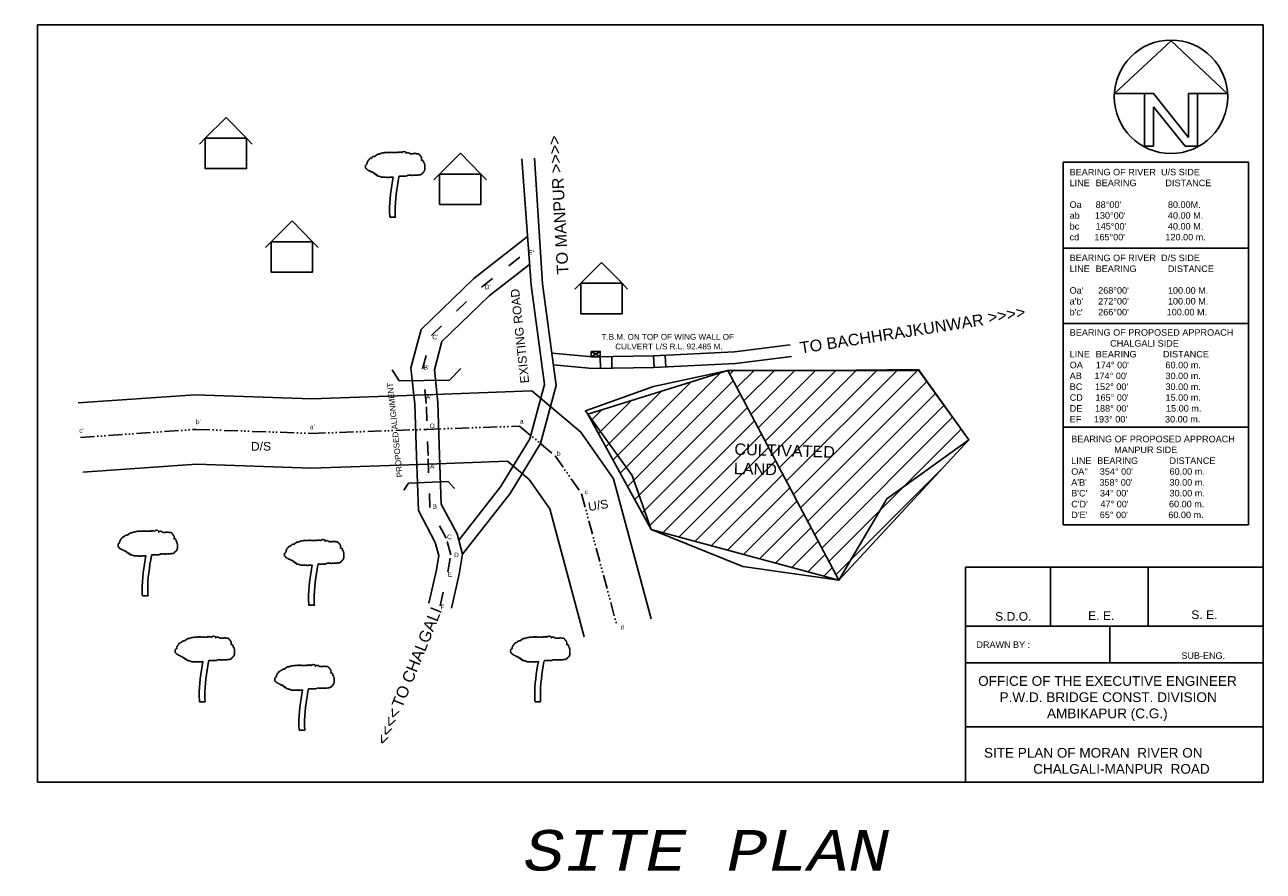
# Model space of a CAD drawing. Header units: metres. Extents: x -2635806 to 0, y -1578895 to 0.
# Tile 2 of 8: x -2562482 to -2561412, y -1578895 to -1578163. Entities that reach past the tile are written whole.
import ezdxf

# ---------------------------------------------------------------- set-up
doc = ezdxf.new("R2010")
doc.units = ezdxf.units.M
doc.header["$MEASUREMENT"] = 0
for name, pattern in [('ACAD_ISO03W100', [30, 12, -18]), ('ACAD_ISO14W100', [24, 12, -3, 0, -3, 0, -3, 0, -3]), ('DASHED', [0.75, 0.5, -0.25])]:
    doc.linetypes.add(name, pattern=pattern)
doc.styles.add('ARIAL', font='arial.ttf')
doc.styles.get("Standard").update_dxf_attribs({"font": 'arial.ttf', "height": 5})

# ---------------------------------------------------------------- blocks, each defined once
blk = doc.blocks.new('North Arrow')
for p, q in [((0, 0), (-12.86, -11.999)), ((0, 0), (12.782, -11.999)), ((-12.86, -11.999), (-6, -11.999)), ((-6, -11.999), (-6, -23.999)), ((-6, -11.999), (-4, -11.999)), ((-4, -11.999), (4, -21.999)), ((4, -11.999), (4, -21.999)), ((6, -11.999), (4, -11.999)), ((12.782, -11.999), (6, -11.999)), ((6, -11.999), (6, -23.999)), ((3.195, -23.996), (-4, -15.002)), ((-4, -15.002), (-4, -23.999)), ((-6, -23.999), (-4, -23.999)), ((6, -23.999), (3.195, -23.999))]:
    blk.add_line(p, q)
blk.add_circle((-0.013, -12.745), 12.885)

msp = doc.modelspace()

# ---------------------------------------------------------------- hatches: boundary and pattern name
h = msp.add_hatch()
h.set_pattern_fill('ANSI31', color=256, scale=100, style=0)
h.set_pattern_definition([(45, (-1247759.657, -789794.27), (-8.83883476, 8.83883476), [])])
h.paths.add_polyline_path([(-2561874.4, -1578462), (-2561995.4, -1578499.9), (-2561940.5, -1578599.5), (-2561778.5, -1578643.5)])
h = msp.add_hatch()
h.set_pattern_fill('ANSI31', color=256, scale=100, style=0)
h.set_pattern_definition([(45, (-1247712.68, -789756.371), (-8.83883476, 8.83883476), [])])
h.paths.add_polyline_path([(-2561778.5, -1578643.5), (-2561666, -1578522), (-2561709.1, -1578462), (-2561874.4, -1578462)])

# ---------------------------------------------------------------- linework, layer by layer
for p, q in [((-2562471, -1578818), (-2562471, -1578163.1)), ((-2562471, -1578163.1), (-2561411.5, -1578163.1)), ((-2561411.5, -1578163.1), (-2561411.5, -1578811.2)), ((-2562326, -1578261.2), (-2562308, -1578243.2)), ((-2562308, -1578243.2), (-2562290.3, -1578261.2)), ((-2562326, -1578261.2), (-2562331.1, -1578266.3)), ((-2562290.3, -1578261.2), (-2562285.5, -1578266.3)), ((-2562123.5, -1578292.2), (-2562105.5, -1578274.2)), ((-2562105.5, -1578274.2), (-2562087.8, -1578292.2)), ((-2562123.5, -1578292.2), (-2562128.6, -1578297.3)), ((-2562087.8, -1578292.2), (-2562083, -1578297.3)), ((-2562269, -1578350.7), (-2562251, -1578332.7)), ((-2562251, -1578332.7), (-2562233.3, -1578350.7)), ((-2562166.5, -1578329.5), (-2562161.7, -1578329.5)), ((-2562269, -1578350.7), (-2562274.1, -1578355.8)), ((-2562233.3, -1578350.7), (-2562228.5, -1578355.8)), ((-2562093.8, -1578382.5), (-2562047.5, -1578346.3)), ((-2561584, -1578356.2), (-2561424.2, -1578356.2)), ((-2562080.7, -1578397.6), (-2562045.8, -1578370.3)), ((-2562001.5, -1578386.7), (-2561983.5, -1578368.7)), ((-2561983.5, -1578368.7), (-2561965.8, -1578386.7)), ((-2562139.3, -1578426.5), (-2562093.8, -1578382.5)), ((-2562001.5, -1578386.7), (-2562006.6, -1578391.8)), ((-2561965.8, -1578386.7), (-2561961, -1578391.8)), ((-2562121.5, -1578437), (-2562080.7, -1578397.6)), ((-2562148.3, -1578459.9), (-2562139.3, -1578426.5)), ((-2561584, -1578421.5), (-2561424.2, -1578421.5)), ((-2562128, -1578461.5), (-2562121.5, -1578437)), ((-2561992.4, -1578445.6), (-2561984.6, -1578450.4)), ((-2561992.4, -1578450.4), (-2561984.6, -1578445.6)), ((-2561984.6, -1578450.4), (-2561984.5, -1578460.3)), ((-2561974.6, -1578450.2), (-2561974.5, -1578460.1)), ((-2561938.5, -1578449.5), (-2561938, -1578459.5)), ((-2561928.5, -1578449), (-2561928, -1578459)), ((-2562158.5, -1578471), (-2562164.5, -1578461.5)), ((-2562145, -1578491.2), (-2562148.3, -1578459.9)), ((-2562125.1, -1578489.8), (-2562128, -1578461.5)), ((-2562115, -1578470.5), (-2562105, -1578460.5)), ((-2562158.5, -1578471), (-2562115, -1578470.5)), ((-2562436, -1578490.1), (-2562334.7, -1578483)), ((-2562334.7, -1578483), (-2562234.2, -1578486.5)), ((-2562234.2, -1578486.5), (-2562135.3, -1578483)), ((-2562135.3, -1578483), (-2562043.8, -1578479.8)), ((-2562043.8, -1578479.8), (-2562001.3, -1578515.5)), ((-2562143.5, -1578535.9), (-2562145, -1578491.2)), ((-2562123.5, -1578535.2), (-2562125.1, -1578489.8)), ((-2562001.3, -1578515.5), (-2561973.1, -1578555.8)), ((-2561584.4, -1578511), (-2561424.7, -1578511)), ((-2562141.8, -1578583.1), (-2562143.5, -1578535.9)), ((-2562122, -1578577.8), (-2562123.5, -1578535.2)), ((-2562431.8, -1578549.9), (-2562333.6, -1578543.1)), ((-2562333.6, -1578543.1), (-2562234.2, -1578546.5)), ((-2562234.2, -1578546.5), (-2562133.2, -1578543)), ((-2562133.2, -1578543), (-2562064.8, -1578540.6)), ((-2562064.8, -1578540.6), (-2562046, -1578556.4)), ((-2562150.5, -1578559.5), (-2562116, -1578558)), ((-2562116, -1578558), (-2562110.5, -1578564)), ((-2562046, -1578556.4), (-2562028.3, -1578581.6)), ((-2561973.1, -1578555.8), (-2561940.7, -1578676.8)), ((-2562150.5, -1578559.5), (-2562154.5, -1578565.5)), ((-2562108.4, -1578603.3), (-2562122, -1578577.8)), ((-2562127.2, -1578610.7), (-2562141.8, -1578583.1)), ((-2562028.3, -1578581.6), (-2561998.6, -1578692.4)), ((-2561584.4, -1578595.5), (-2561424.2, -1578595.5)), ((-2562124.1, -1578622), (-2562127.2, -1578610.7)), ((-2562103.7, -1578620.9), (-2562108.4, -1578603.3)), ((-2562126.1, -1578634.4), (-2562124.1, -1578622)), ((-2562106.5, -1578638.2), (-2562103.7, -1578620.9)), ((-2561669, -1578632.1), (-2561411.5, -1578632.1)), ((-2561595.3, -1578632), (-2561595.3, -1578683.2)), ((-2561511, -1578632), (-2561511, -1578683.2)), ((-2562132.8, -1578663.3), (-2562126.1, -1578634.4)), ((-2562113.3, -1578667.7), (-2562106.5, -1578638.2)), ((-2562380.4, -1578657), (-2562375.5, -1578657)), ((-2562236.5, -1578665), (-2562231.7, -1578665)), ((-2561594.7, -1578683.2), (-2561669, -1578683.2)), ((-2561544.2, -1578683.2), (-2561544.2, -1578715)), ((-2562331, -1578748.5), (-2562326.2, -1578748.5)), ((-2562041, -1578748.5), (-2562036.2, -1578748.5)), ((-2562244.9, -1578773), (-2562240, -1578773)), ((-2561669.1, -1578770.2), (-2561411.5, -1578770.2)), ((-2561411.5, -1578814), (-2561411.5, -1578818)), ((-2561411.5, -1578818), (-2562471, -1578818))]:
    msp.add_line(p, q)
at = {"linetype": 'ACAD_ISO03W100'}
for p, q in [((-2562087.2, -1578390), (-2562046.7, -1578358.3)), ((-2562130.4, -1578431.7), (-2562087.2, -1578390)), ((-2562138.2, -1578460.7), (-2562130.4, -1578431.7)), ((-2562135, -1578490.5), (-2562138.2, -1578460.7)), ((-2562133.5, -1578535.5), (-2562135, -1578490.5)), ((-2562131.9, -1578580.5), (-2562133.5, -1578535.5)), ((-2562117.8, -1578607), (-2562131.9, -1578580.5)), ((-2562113.9, -1578621.5), (-2562117.8, -1578607)), ((-2562116.3, -1578636.3), (-2562113.9, -1578621.5)), ((-2562123, -1578665.5), (-2562116.3, -1578636.3))]:
    msp.add_line(p, q, dxfattribs=at)
at = {"linetype": 'ACAD_ISO14W100'}
for p, q in [((-2562433.9, -1578520), (-2562334.1, -1578513)), ((-2562334.1, -1578513), (-2562234.2, -1578516.5)), ((-2562234.2, -1578516.5), (-2562134.3, -1578513)), ((-2562134.3, -1578513), (-2562054.3, -1578510.2)), ((-2562054.3, -1578510.2), (-2562023.7, -1578535.9)), ((-2562023.7, -1578535.9), (-2562000.7, -1578568.7)), ((-2562000.7, -1578568.7), (-2561969.7, -1578684.6))]:
    msp.add_line(p, q, dxfattribs=at)
at = {"linetype": 'DASHED'}
for p, q in [((-2561669, -1578632.1), (-2561669, -1578818)), ((-2561411.5, -1578723.5), (-2561411.5, -1578814))]:
    msp.add_line(p, q, dxfattribs=at)
at = {"color": 0}
for p, q in [((-2561411.5, -1578683.2), (-2561594.7, -1578683.2)), ((-2561411.5, -1578715), (-2561669, -1578715))]:
    msp.add_line(p, q, dxfattribs=at)
for points in [[(-2562326, -1578261.2), (-2562290.3, -1578261.2), (-2562290.3, -1578287.5), (-2562326, -1578287.5)], [(-2562123.5, -1578292.2), (-2562087.8, -1578292.2), (-2562087.8, -1578318.5), (-2562123.5, -1578318.5)], [(-2562269, -1578350.7), (-2562233.3, -1578350.7), (-2562233.3, -1578377), (-2562269, -1578377)], [(-2562001.5, -1578386.7), (-2561965.8, -1578386.7), (-2561965.8, -1578413), (-2562001.5, -1578413)], [(-2561992.4, -1578445.6), (-2561984.6, -1578445.6), (-2561984.6, -1578450.4), (-2561992.4, -1578450.4)], [(-2561995.4, -1578499.9), (-2561874.4, -1578462), (-2561778.5, -1578643.5), (-2561940.5, -1578599.5)], [(-2561874.4, -1578462), (-2561709.1, -1578462), (-2561666, -1578522), (-2561778.5, -1578643.5)]]:
    msp.add_lwpolyline(points, close=True)
for points in [[(-2562163.6, -1578294.6, -0.520567), (-2562164.7, -1578294.8, -0.520567), (-2562165.4, -1578294.8, -0.520567), (-2562166.1, -1578294.8, -0.520567), (-2562166.7, -1578294.8, -0.520567), (-2562168.4, -1578294.8, -0.520567), (-2562169.8, -1578294.8, -0.520567), (-2562170.8, -1578294.8, -0.520567), (-2562171.5, -1578294.8, -0.520567), (-2562172.2, -1578294.8, -0.520567), (-2562172.9, -1578294.8, -0.520567), (-2562173.5, -1578294.8, -0.520567), (-2562174.2, -1578294.5, -0.520567), (-2562174.9, -1578294.1, -0.520567), (-2562175.6, -1578294.1, -0.520567), (-2562176.3, -1578293.8, -0.520567), (-2562177.3, -1578293.8, -0.520567), (-2562177.3, -1578293.1, -0.520567), (-2562178.3, -1578293.1, -0.520567), (-2562178.3, -1578292.4, -0.520567), (-2562179.3, -1578292.4, -0.520567), (-2562179.3, -1578291.7, -0.520567), (-2562180.3, -1578291.7, -0.520567), (-2562180.3, -1578291.1, -0.520567), (-2562181.4, -1578290.4, -0.520567), (-2562182.4, -1578290.4, -0.520567), (-2562183.1, -1578289.7, -0.520567), (-2562184.1, -1578289.4, -0.520567), (-2562184.8, -1578289, -0.520567), (-2562185.4, -1578288.7, -0.520567), (-2562186.1, -1578288.3, -0.520567), (-2562186.5, -1578287.7, -0.520567), (-2562187.1, -1578287.3, -0.520567), (-2562187.5, -1578286.6, -0.520567), (-2562187.5, -1578286, -0.520567), (-2562187.5, -1578285.3, -0.520567), (-2562187.1, -1578284.3, -0.520567), (-2562186.5, -1578283.9, -0.520567), (-2562186.1, -1578283.3, -0.520567), (-2562186.1, -1578282.6, -0.520567), (-2562185.8, -1578281.9, -0.520567), (-2562185.4, -1578281.2, -0.520567), (-2562185.1, -1578280.5, -0.520567), (-2562184.4, -1578279.9, -0.520567), (-2562184.1, -1578279.2, -0.520567), (-2562183.4, -1578278.8, -0.520567), (-2562182.7, -1578278.5, -0.520567), (-2562182, -1578278.2, -0.520567), (-2562181.4, -1578277.5, -0.520567), (-2562180.7, -1578277.1, -0.520567), (-2562179.7, -1578277.1, -0.520567), (-2562179, -1578276.8, -0.520567), (-2562178.3, -1578276.1, -0.520567), (-2562177.6, -1578275.8, -0.520567), (-2562176.9, -1578275.1, -0.520567), (-2562176.3, -1578275.1, -0.520567), (-2562175.6, -1578275.1, -0.520567), (-2562174.9, -1578274.8, -0.520567), (-2562174.2, -1578274.4, -0.520567), (-2562173.5, -1578274.4, -0.520567), (-2562172.5, -1578274.1, -0.520567), (-2562171.5, -1578274.1, -0.520567), (-2562170.8, -1578273.7, -0.520567), (-2562170.1, -1578273.7, -0.520567), (-2562169.5, -1578273.7, -0.520567), (-2562168.8, -1578273.7, -0.520567), (-2562168.1, -1578273.7, -0.520567), (-2562167.1, -1578273.7, -0.520567), (-2562166.1, -1578273.7, -0.520567), (-2562164.7, -1578273.7, -0.520567), (-2562164, -1578273.7, -0.520567), (-2562163.3, -1578273.7, -0.520567), (-2562162.7, -1578273.7, -0.520567), (-2562162, -1578273.7, -0.520567), (-2562161.3, -1578273.7, -0.520567), (-2562160.6, -1578273.7, -0.520567), (-2562159.9, -1578273.7, -0.520567), (-2562158.2, -1578273.7, -0.520567), (-2562156.2, -1578273.7, -0.520567), (-2562152.5, -1578273.7, -0.520567), (-2562152.5, -1578274.4, -0.520567), (-2562149.4, -1578274.4, -0.520567), (-2562148.7, -1578274.8, -0.520567), (-2562147.7, -1578274.8, -0.520567), (-2562147, -1578274.8, -0.520567), (-2562145.7, -1578274.8, -0.520567), (-2562143.6, -1578274.8, -0.520567), (-2562142.9, -1578274.8, -0.520567), (-2562142.3, -1578274.8, -0.520567), (-2562141.2, -1578275.1, -0.520567), (-2562140.9, -1578275.8, -0.520567), (-2562140.2, -1578276.5, -0.520567), (-2562139.5, -1578277.5, -0.520567), (-2562139.2, -1578278.5, -0.520567), (-2562139.2, -1578279.2, -0.520567), (-2562139.2, -1578280.2, -0.520567), (-2562138.5, -1578280.2, -0.520567), (-2562137.5, -1578282.2, -0.520567), (-2562136.8, -1578282.9, -0.520567), (-2562136.8, -1578283.6, -0.520567), (-2562136.5, -1578284.6, -0.520567), (-2562136.5, -1578285.6, -0.520567), (-2562136.5, -1578286.6, -0.520567), (-2562136.5, -1578287.3, -0.520567), (-2562136.5, -1578288, -0.520567), (-2562136.5, -1578288.7, -0.520567), (-2562136.8, -1578289.4, -0.520567), (-2562136.8, -1578290, -0.520567), (-2562137.5, -1578290.4, -0.520567), (-2562137.8, -1578291.1, -0.520567), (-2562138.5, -1578291.4, -0.520567), (-2562138.9, -1578292.1, -0.520567), (-2562139.5, -1578292.4, -0.520567), (-2562140.2, -1578292.8, -0.520567), (-2562140.9, -1578292.8, -0.520567), (-2562141.6, -1578292.8, -0.520567), (-2562142.3, -1578293.1, -0.520567), (-2562142.9, -1578293.1, -0.520567), (-2562143.6, -1578293.1, -0.520567), (-2562144.3, -1578293.1, -0.520567), (-2562145, -1578293.1, -0.520567), (-2562145.7, -1578293.1, -0.520567), (-2562146.3, -1578293.1, -0.520567), (-2562147.7, -1578293.1, -0.520567), (-2562148.4, -1578293.1, -0.520567), (-2562149.1, -1578293.1, -0.520567), (-2562149.7, -1578293.1, -0.520567), (-2562150.8, -1578293.1, -0.520567), (-2562151.4, -1578293.4, -0.520567), (-2562152.1, -1578293.8, -0.520567), (-2562152.8, -1578293.8, -0.520567), (-2562153.5, -1578293.8, -0.520567), (-2562154.2, -1578293.8, -0.520567), (-2562154.8, -1578293.8, -0.520567), (-2562155.5, -1578293.8, -0.520567), (-2562156.2, -1578293.8, -0.520567), (-2562156.9, -1578293.8, -0.520567), (-2562157.6, -1578293.8, -0.520567), (-2562158.2, -1578293.8, -0.520567), (-2562158.9, -1578294.5)], [(-2562377.5, -1578622.1, -0.520567), (-2562378.5, -1578622.3, -0.520567), (-2562379.2, -1578622.3, -0.520567), (-2562379.9, -1578622.3, -0.520567), (-2562380.6, -1578622.3, -0.520567), (-2562382.3, -1578622.3, -0.520567), (-2562383.6, -1578622.3, -0.520567), (-2562384.7, -1578622.3, -0.520567), (-2562385.3, -1578622.3, -0.520567), (-2562386, -1578622.3, -0.520567), (-2562386.7, -1578622.3, -0.520567), (-2562387.4, -1578622.3, -0.520567), (-2562388.1, -1578622, -0.520567), (-2562388.7, -1578621.6, -0.520567), (-2562389.4, -1578621.6, -0.520567), (-2562390.1, -1578621.3, -0.520567), (-2562391.1, -1578621.3, -0.520567), (-2562391.1, -1578620.6, -0.520567), (-2562392.1, -1578620.6, -0.520567), (-2562392.1, -1578619.9, -0.520567), (-2562393.2, -1578619.9, -0.520567), (-2562393.2, -1578619.2, -0.520567), (-2562394.2, -1578619.2, -0.520567), (-2562394.2, -1578618.6, -0.520567), (-2562395.2, -1578617.9, -0.520567), (-2562396.2, -1578617.9, -0.520567), (-2562396.9, -1578617.2, -0.520567), (-2562397.9, -1578616.9, -0.520567), (-2562398.6, -1578616.5, -0.520567), (-2562399.3, -1578616.2, -0.520567), (-2562400, -1578615.8, -0.520567), (-2562400.3, -1578615.2, -0.520567), (-2562401, -1578614.8, -0.520567), (-2562401.3, -1578614.1, -0.520567), (-2562401.3, -1578613.5, -0.520567), (-2562401.3, -1578612.8, -0.520567), (-2562401, -1578611.8, -0.520567), (-2562400.3, -1578611.4, -0.520567), (-2562400, -1578610.8, -0.520567), (-2562400, -1578610.1, -0.520567), (-2562399.6, -1578609.4, -0.520567), (-2562399.3, -1578608.7, -0.520567), (-2562398.9, -1578608, -0.520567), (-2562398.3, -1578607.4, -0.520567), (-2562397.9, -1578606.7, -0.520567), (-2562397.2, -1578606.3, -0.520567), (-2562396.6, -1578606, -0.520567), (-2562395.9, -1578605.7, -0.520567), (-2562395.2, -1578605, -0.520567), (-2562394.5, -1578604.6, -0.520567), (-2562393.5, -1578604.6, -0.520567), (-2562392.8, -1578604.3, -0.520567), (-2562392.1, -1578603.6, -0.520567), (-2562391.5, -1578603.3, -0.520567), (-2562390.8, -1578602.6, -0.520567), (-2562390.1, -1578602.6, -0.520567), (-2562389.4, -1578602.6, -0.520567), (-2562388.7, -1578602.3, -0.520567), (-2562388.1, -1578601.9, -0.520567), (-2562387.4, -1578601.9, -0.520567), (-2562386.4, -1578601.6, -0.520567), (-2562385.3, -1578601.6, -0.520567), (-2562384.7, -1578601.2, -0.520567), (-2562384, -1578601.2, -0.520567), (-2562383.3, -1578601.2, -0.520567), (-2562382.6, -1578601.2, -0.520567), (-2562381.9, -1578601.2, -0.520567), (-2562380.9, -1578601.2, -0.520567), (-2562379.9, -1578601.2, -0.520567), (-2562378.5, -1578601.2, -0.520567), (-2562377.9, -1578601.2, -0.520567), (-2562377.2, -1578601.2, -0.520567), (-2562376.5, -1578601.2, -0.520567), (-2562375.8, -1578601.2, -0.520567), (-2562375.1, -1578601.2, -0.520567), (-2562374.5, -1578601.2, -0.520567), (-2562373.8, -1578601.2, -0.520567), (-2562372.1, -1578601.2, -0.520567), (-2562370, -1578601.2, -0.520567), (-2562366.3, -1578601.2, -0.520567), (-2562366.3, -1578601.9, -0.520567), (-2562363.2, -1578601.9, -0.520567), (-2562362.6, -1578602.3, -0.520567), (-2562361.5, -1578602.3, -0.520567), (-2562360.9, -1578602.3, -0.520567), (-2562359.5, -1578602.3, -0.520567), (-2562357.5, -1578602.3, -0.520567), (-2562356.8, -1578602.3, -0.520567), (-2562356.1, -1578602.3, -0.520567), (-2562355.1, -1578602.6, -0.520567), (-2562354.7, -1578603.3, -0.520567), (-2562354.1, -1578604, -0.520567), (-2562353.4, -1578605, -0.520567), (-2562353, -1578606, -0.520567), (-2562353, -1578606.7, -0.520567), (-2562353, -1578607.7, -0.520567), (-2562352.4, -1578607.7, -0.520567), (-2562351.3, -1578609.7, -0.520567), (-2562350.7, -1578610.4, -0.520567), (-2562350.7, -1578611.1, -0.520567), (-2562350.3, -1578612.1, -0.520567), (-2562350.3, -1578613.1, -0.520567), (-2562350.3, -1578614.1, -0.520567), (-2562350.3, -1578614.8, -0.520567), (-2562350.3, -1578615.5, -0.520567), (-2562350.3, -1578616.2, -0.520567), (-2562350.7, -1578616.9, -0.520567), (-2562350.7, -1578617.5, -0.520567), (-2562351.3, -1578617.9, -0.520567), (-2562351.7, -1578618.6, -0.520567), (-2562352.4, -1578618.9, -0.520567), (-2562352.7, -1578619.6, -0.520567), (-2562353.4, -1578619.9, -0.520567), (-2562354.1, -1578620.3, -0.520567), (-2562354.7, -1578620.3, -0.520567), (-2562355.4, -1578620.3, -0.520567), (-2562356.1, -1578620.6, -0.520567), (-2562356.8, -1578620.6, -0.520567), (-2562357.5, -1578620.6, -0.520567), (-2562358.1, -1578620.6, -0.520567), (-2562358.8, -1578620.6, -0.520567), (-2562359.5, -1578620.6, -0.520567), (-2562360.2, -1578620.6, -0.520567), (-2562361.5, -1578620.6, -0.520567), (-2562362.2, -1578620.6, -0.520567), (-2562362.9, -1578620.6, -0.520567), (-2562363.6, -1578620.6, -0.520567), (-2562364.6, -1578620.6, -0.520567), (-2562365.3, -1578620.9, -0.520567), (-2562366, -1578621.3, -0.520567), (-2562366.6, -1578621.3, -0.520567), (-2562367.3, -1578621.3, -0.520567), (-2562368, -1578621.3, -0.520567), (-2562368.7, -1578621.3, -0.520567), (-2562369.4, -1578621.3, -0.520567), (-2562370, -1578621.3, -0.520567), (-2562370.7, -1578621.3, -0.520567), (-2562371.4, -1578621.3, -0.520567), (-2562372.1, -1578621.3, -0.520567), (-2562372.8, -1578622)], [(-2562233.6, -1578630.1, -0.520567), (-2562234.7, -1578630.3, -0.520567), (-2562235.4, -1578630.3, -0.520567), (-2562236.1, -1578630.3, -0.520567), (-2562236.7, -1578630.3, -0.520567), (-2562238.4, -1578630.3, -0.520567), (-2562239.8, -1578630.3, -0.520567), (-2562240.8, -1578630.3, -0.520567), (-2562241.5, -1578630.3, -0.520567), (-2562242.2, -1578630.3, -0.520567), (-2562242.9, -1578630.3, -0.520567), (-2562243.5, -1578630.3, -0.520567), (-2562244.2, -1578630, -0.520567), (-2562244.9, -1578629.6, -0.520567), (-2562245.6, -1578629.6, -0.520567), (-2562246.3, -1578629.3, -0.520567), (-2562247.3, -1578629.3, -0.520567), (-2562247.3, -1578628.6, -0.520567), (-2562248.3, -1578628.6, -0.520567), (-2562248.3, -1578627.9, -0.520567), (-2562249.3, -1578627.9, -0.520567), (-2562249.3, -1578627.2, -0.520567), (-2562250.3, -1578627.2, -0.520567), (-2562250.3, -1578626.6, -0.520567), (-2562251.4, -1578625.9, -0.520567), (-2562252.4, -1578625.9, -0.520567), (-2562253.1, -1578625.2, -0.520567), (-2562254.1, -1578624.9, -0.520567), (-2562254.8, -1578624.5, -0.520567), (-2562255.4, -1578624.2, -0.520567), (-2562256.1, -1578623.8, -0.520567), (-2562256.5, -1578623.2, -0.520567), (-2562257.1, -1578622.8, -0.520567), (-2562257.5, -1578622.1, -0.520567), (-2562257.5, -1578621.5, -0.520567), (-2562257.5, -1578620.8, -0.520567), (-2562257.1, -1578619.8, -0.520567), (-2562256.5, -1578619.4, -0.520567), (-2562256.1, -1578618.8, -0.520567), (-2562256.1, -1578618.1, -0.520567), (-2562255.8, -1578617.4, -0.520567), (-2562255.4, -1578616.7, -0.520567), (-2562255.1, -1578616, -0.520567), (-2562254.4, -1578615.4, -0.520567), (-2562254.1, -1578614.7, -0.520567), (-2562253.4, -1578614.3, -0.520567), (-2562252.7, -1578614, -0.520567), (-2562252, -1578613.7, -0.520567), (-2562251.4, -1578613, -0.520567), (-2562250.7, -1578612.6, -0.520567), (-2562249.7, -1578612.6, -0.520567), (-2562249, -1578612.3, -0.520567), (-2562248.3, -1578611.6, -0.520567), (-2562247.6, -1578611.3, -0.520567), (-2562246.9, -1578610.6, -0.520567), (-2562246.3, -1578610.6, -0.520567), (-2562245.6, -1578610.6, -0.520567), (-2562244.9, -1578610.3, -0.520567), (-2562244.2, -1578609.9, -0.520567), (-2562243.5, -1578609.9, -0.520567), (-2562242.5, -1578609.6, -0.520567), (-2562241.5, -1578609.6, -0.520567), (-2562240.8, -1578609.2, -0.520567), (-2562240.1, -1578609.2, -0.520567), (-2562239.5, -1578609.2, -0.520567), (-2562238.8, -1578609.2, -0.520567), (-2562238.1, -1578609.2, -0.520567), (-2562237.1, -1578609.2, -0.520567), (-2562236.1, -1578609.2, -0.520567), (-2562234.7, -1578609.2, -0.520567), (-2562234, -1578609.2, -0.520567), (-2562233.3, -1578609.2, -0.520567), (-2562232.7, -1578609.2, -0.520567), (-2562232, -1578609.2, -0.520567), (-2562231.3, -1578609.2, -0.520567), (-2562230.6, -1578609.2, -0.520567), (-2562229.9, -1578609.2, -0.520567), (-2562228.2, -1578609.2, -0.520567), (-2562226.2, -1578609.2, -0.520567), (-2562222.5, -1578609.2, -0.520567), (-2562222.5, -1578609.9, -0.520567), (-2562219.4, -1578609.9, -0.520567), (-2562218.7, -1578610.3, -0.520567), (-2562217.7, -1578610.3, -0.520567), (-2562217, -1578610.3, -0.520567), (-2562215.7, -1578610.3, -0.520567), (-2562213.6, -1578610.3, -0.520567), (-2562212.9, -1578610.3, -0.520567), (-2562212.3, -1578610.3, -0.520567), (-2562211.2, -1578610.6, -0.520567), (-2562210.9, -1578611.3, -0.520567), (-2562210.2, -1578612, -0.520567), (-2562209.5, -1578613, -0.520567), (-2562209.2, -1578614, -0.520567), (-2562209.2, -1578614.7, -0.520567), (-2562209.2, -1578615.7, -0.520567), (-2562208.5, -1578615.7, -0.520567), (-2562207.5, -1578617.7, -0.520567), (-2562206.8, -1578618.4, -0.520567), (-2562206.8, -1578619.1, -0.520567), (-2562206.5, -1578620.1, -0.520567), (-2562206.5, -1578621.1, -0.520567), (-2562206.5, -1578622.1, -0.520567), (-2562206.5, -1578622.8, -0.520567), (-2562206.5, -1578623.5, -0.520567), (-2562206.5, -1578624.2, -0.520567), (-2562206.8, -1578624.9, -0.520567), (-2562206.8, -1578625.5, -0.520567), (-2562207.5, -1578625.9, -0.520567), (-2562207.8, -1578626.6, -0.520567), (-2562208.5, -1578626.9, -0.520567), (-2562208.9, -1578627.6, -0.520567), (-2562209.5, -1578627.9, -0.520567), (-2562210.2, -1578628.3, -0.520567), (-2562210.9, -1578628.3, -0.520567), (-2562211.6, -1578628.3, -0.520567), (-2562212.3, -1578628.6, -0.520567), (-2562212.9, -1578628.6, -0.520567), (-2562213.6, -1578628.6, -0.520567), (-2562214.3, -1578628.6, -0.520567), (-2562215, -1578628.6, -0.520567), (-2562215.7, -1578628.6, -0.520567), (-2562216.3, -1578628.6, -0.520567), (-2562217.7, -1578628.6, -0.520567), (-2562218.4, -1578628.6, -0.520567), (-2562219.1, -1578628.6, -0.520567), (-2562219.7, -1578628.6, -0.520567), (-2562220.8, -1578628.6, -0.520567), (-2562221.4, -1578628.9, -0.520567), (-2562222.1, -1578629.3, -0.520567), (-2562222.8, -1578629.3, -0.520567), (-2562223.5, -1578629.3, -0.520567), (-2562224.2, -1578629.3, -0.520567), (-2562224.8, -1578629.3, -0.520567), (-2562225.5, -1578629.3, -0.520567), (-2562226.2, -1578629.3, -0.520567), (-2562226.9, -1578629.3, -0.520567), (-2562227.6, -1578629.3, -0.520567), (-2562228.2, -1578629.3, -0.520567), (-2562228.9, -1578630)], [(-2562328.1, -1578713.6, -0.520567), (-2562329.2, -1578713.8, -0.520567), (-2562329.9, -1578713.8, -0.520567), (-2562330.6, -1578713.8, -0.520567), (-2562331.2, -1578713.8, -0.520567), (-2562332.9, -1578713.8, -0.520567), (-2562334.3, -1578713.8, -0.520567), (-2562335.3, -1578713.8, -0.520567), (-2562336, -1578713.8, -0.520567), (-2562336.7, -1578713.8, -0.520567), (-2562337.4, -1578713.8, -0.520567), (-2562338, -1578713.8, -0.520567), (-2562338.7, -1578713.5, -0.520567), (-2562339.4, -1578713.1, -0.520567), (-2562340.1, -1578713.1, -0.520567), (-2562340.8, -1578712.8, -0.520567), (-2562341.8, -1578712.8, -0.520567), (-2562341.8, -1578712.1, -0.520567), (-2562342.8, -1578712.1, -0.520567), (-2562342.8, -1578711.4, -0.520567), (-2562343.8, -1578711.4, -0.520567), (-2562343.8, -1578710.7, -0.520567), (-2562344.8, -1578710.7, -0.520567), (-2562344.8, -1578710.1, -0.520567), (-2562345.9, -1578709.4, -0.520567), (-2562346.9, -1578709.4, -0.520567), (-2562347.6, -1578708.7, -0.520567), (-2562348.6, -1578708.4, -0.520567), (-2562349.3, -1578708, -0.520567), (-2562349.9, -1578707.7, -0.520567), (-2562350.6, -1578707.3, -0.520567), (-2562351, -1578706.7, -0.520567), (-2562351.6, -1578706.3, -0.520567), (-2562352, -1578705.6, -0.520567), (-2562352, -1578705, -0.520567), (-2562352, -1578704.3, -0.520567), (-2562351.6, -1578703.3, -0.520567), (-2562351, -1578702.9, -0.520567), (-2562350.6, -1578702.3, -0.520567), (-2562350.6, -1578701.6, -0.520567), (-2562350.3, -1578700.9, -0.520567), (-2562349.9, -1578700.2, -0.520567), (-2562349.6, -1578699.5, -0.520567), (-2562348.9, -1578698.9, -0.520567), (-2562348.6, -1578698.2, -0.520567), (-2562347.9, -1578697.8, -0.520567), (-2562347.2, -1578697.5, -0.520567), (-2562346.5, -1578697.2, -0.520567), (-2562345.9, -1578696.5, -0.520567), (-2562345.2, -1578696.1, -0.520567), (-2562344.2, -1578696.1, -0.520567), (-2562343.5, -1578695.8, -0.520567), (-2562342.8, -1578695.1, -0.520567), (-2562342.1, -1578694.8, -0.520567), (-2562341.4, -1578694.1, -0.520567), (-2562340.8, -1578694.1, -0.520567), (-2562340.1, -1578694.1, -0.520567), (-2562339.4, -1578693.8, -0.520567), (-2562338.7, -1578693.4, -0.520567), (-2562338, -1578693.4, -0.520567), (-2562337, -1578693.1, -0.520567), (-2562336, -1578693.1, -0.520567), (-2562335.3, -1578692.7, -0.520567), (-2562334.6, -1578692.7, -0.520567), (-2562334, -1578692.7, -0.520567), (-2562333.3, -1578692.7, -0.520567), (-2562332.6, -1578692.7, -0.520567), (-2562331.6, -1578692.7, -0.520567), (-2562330.6, -1578692.7, -0.520567), (-2562329.2, -1578692.7, -0.520567), (-2562328.5, -1578692.7, -0.520567), (-2562327.8, -1578692.7, -0.520567), (-2562327.2, -1578692.7, -0.520567), (-2562326.5, -1578692.7, -0.520567), (-2562325.8, -1578692.7, -0.520567), (-2562325.1, -1578692.7, -0.520567), (-2562324.4, -1578692.7, -0.520567), (-2562322.7, -1578692.7, -0.520567), (-2562320.7, -1578692.7, -0.520567), (-2562317, -1578692.7, -0.520567), (-2562317, -1578693.4, -0.520567), (-2562313.9, -1578693.4, -0.520567), (-2562313.2, -1578693.8, -0.520567), (-2562312.2, -1578693.8, -0.520567), (-2562311.5, -1578693.8, -0.520567), (-2562310.2, -1578693.8, -0.520567), (-2562308.1, -1578693.8, -0.520567), (-2562307.4, -1578693.8, -0.520567), (-2562306.8, -1578693.8, -0.520567), (-2562305.7, -1578694.1, -0.520567), (-2562305.4, -1578694.8, -0.520567), (-2562304.7, -1578695.5, -0.520567), (-2562304, -1578696.5, -0.520567), (-2562303.7, -1578697.5, -0.520567), (-2562303.7, -1578698.2, -0.520567), (-2562303.7, -1578699.2, -0.520567), (-2562303, -1578699.2, -0.520567), (-2562302, -1578701.2, -0.520567), (-2562301.3, -1578701.9, -0.520567), (-2562301.3, -1578702.6, -0.520567), (-2562301, -1578703.6, -0.520567), (-2562301, -1578704.6, -0.520567), (-2562301, -1578705.6, -0.520567), (-2562301, -1578706.3, -0.520567), (-2562301, -1578707, -0.520567), (-2562301, -1578707.7, -0.520567), (-2562301.3, -1578708.4, -0.520567), (-2562301.3, -1578709, -0.520567), (-2562302, -1578709.4, -0.520567), (-2562302.3, -1578710.1, -0.520567), (-2562303, -1578710.4, -0.520567), (-2562303.4, -1578711.1, -0.520567), (-2562304, -1578711.4, -0.520567), (-2562304.7, -1578711.8, -0.520567), (-2562305.4, -1578711.8, -0.520567), (-2562306.1, -1578711.8, -0.520567), (-2562306.8, -1578712.1, -0.520567), (-2562307.4, -1578712.1, -0.520567), (-2562308.1, -1578712.1, -0.520567), (-2562308.8, -1578712.1, -0.520567), (-2562309.5, -1578712.1, -0.520567), (-2562310.2, -1578712.1, -0.520567), (-2562310.8, -1578712.1, -0.520567), (-2562312.2, -1578712.1, -0.520567), (-2562312.9, -1578712.1, -0.520567), (-2562313.6, -1578712.1, -0.520567), (-2562314.2, -1578712.1, -0.520567), (-2562315.3, -1578712.1, -0.520567), (-2562315.9, -1578712.4, -0.520567), (-2562316.6, -1578712.8, -0.520567), (-2562317.3, -1578712.8, -0.520567), (-2562318, -1578712.8, -0.520567), (-2562318.7, -1578712.8, -0.520567), (-2562319.3, -1578712.8, -0.520567), (-2562320, -1578712.8, -0.520567), (-2562320.7, -1578712.8, -0.520567), (-2562321.4, -1578712.8, -0.520567), (-2562322.1, -1578712.8, -0.520567), (-2562322.7, -1578712.8, -0.520567), (-2562323.4, -1578713.5)], [(-2562038.1, -1578713.6, -0.520567), (-2562039.2, -1578713.8, -0.520567), (-2562039.9, -1578713.8, -0.520567), (-2562040.6, -1578713.8, -0.520567), (-2562041.2, -1578713.8, -0.520567), (-2562042.9, -1578713.8, -0.520567), (-2562044.3, -1578713.8, -0.520567), (-2562045.3, -1578713.8, -0.520567), (-2562046, -1578713.8, -0.520567), (-2562046.7, -1578713.8, -0.520567), (-2562047.4, -1578713.8, -0.520567), (-2562048, -1578713.8, -0.520567), (-2562048.7, -1578713.5, -0.520567), (-2562049.4, -1578713.1, -0.520567), (-2562050.1, -1578713.1, -0.520567), (-2562050.8, -1578712.8, -0.520567), (-2562051.8, -1578712.8, -0.520567), (-2562051.8, -1578712.1, -0.520567), (-2562052.8, -1578712.1, -0.520567), (-2562052.8, -1578711.4, -0.520567), (-2562053.8, -1578711.4, -0.520567), (-2562053.8, -1578710.7, -0.520567), (-2562054.8, -1578710.7, -0.520567), (-2562054.8, -1578710.1, -0.520567), (-2562055.9, -1578709.4, -0.520567), (-2562056.9, -1578709.4, -0.520567), (-2562057.6, -1578708.7, -0.520567), (-2562058.6, -1578708.4, -0.520567), (-2562059.3, -1578708, -0.520567), (-2562059.9, -1578707.7, -0.520567), (-2562060.6, -1578707.3, -0.520567), (-2562061, -1578706.7, -0.520567), (-2562061.6, -1578706.3, -0.520567), (-2562062, -1578705.6, -0.520567), (-2562062, -1578705, -0.520567), (-2562062, -1578704.3, -0.520567), (-2562061.6, -1578703.3, -0.520567), (-2562061, -1578702.9, -0.520567), (-2562060.6, -1578702.3, -0.520567), (-2562060.6, -1578701.6, -0.520567), (-2562060.3, -1578700.9, -0.520567), (-2562059.9, -1578700.2, -0.520567), (-2562059.6, -1578699.5, -0.520567), (-2562058.9, -1578698.9, -0.520567), (-2562058.6, -1578698.2, -0.520567), (-2562057.9, -1578697.8, -0.520567), (-2562057.2, -1578697.5, -0.520567), (-2562056.5, -1578697.2, -0.520567), (-2562055.9, -1578696.5, -0.520567), (-2562055.2, -1578696.1, -0.520567), (-2562054.2, -1578696.1, -0.520567), (-2562053.5, -1578695.8, -0.520567), (-2562052.8, -1578695.1, -0.520567), (-2562052.1, -1578694.8, -0.520567), (-2562051.4, -1578694.1, -0.520567), (-2562050.8, -1578694.1, -0.520567), (-2562050.1, -1578694.1, -0.520567), (-2562049.4, -1578693.8, -0.520567), (-2562048.7, -1578693.4, -0.520567), (-2562048, -1578693.4, -0.520567), (-2562047, -1578693.1, -0.520567), (-2562046, -1578693.1, -0.520567), (-2562045.3, -1578692.7, -0.520567), (-2562044.6, -1578692.7, -0.520567), (-2562044, -1578692.7, -0.520567), (-2562043.3, -1578692.7, -0.520567), (-2562042.6, -1578692.7, -0.520567), (-2562041.6, -1578692.7, -0.520567), (-2562040.6, -1578692.7, -0.520567), (-2562039.2, -1578692.7, -0.520567), (-2562038.5, -1578692.7, -0.520567), (-2562037.8, -1578692.7, -0.520567), (-2562037.2, -1578692.7, -0.520567), (-2562036.5, -1578692.7, -0.520567), (-2562035.8, -1578692.7, -0.520567), (-2562035.1, -1578692.7, -0.520567), (-2562034.4, -1578692.7, -0.520567), (-2562032.7, -1578692.7, -0.520567), (-2562030.7, -1578692.7, -0.520567), (-2562027, -1578692.7, -0.520567), (-2562027, -1578693.4, -0.520567), (-2562023.9, -1578693.4, -0.520567), (-2562023.2, -1578693.8, -0.520567), (-2562022.2, -1578693.8, -0.520567), (-2562021.5, -1578693.8, -0.520567), (-2562020.2, -1578693.8, -0.520567), (-2562018.1, -1578693.8, -0.520567), (-2562017.4, -1578693.8, -0.520567), (-2562016.8, -1578693.8, -0.520567), (-2562015.7, -1578694.1, -0.520567), (-2562015.4, -1578694.8, -0.520567), (-2562014.7, -1578695.5, -0.520567), (-2562014, -1578696.5, -0.520567), (-2562013.7, -1578697.5, -0.520567), (-2562013.7, -1578698.2, -0.520567), (-2562013.7, -1578699.2, -0.520567), (-2562013, -1578699.2, -0.520567), (-2562012, -1578701.2, -0.520567), (-2562011.3, -1578701.9, -0.520567), (-2562011.3, -1578702.6, -0.520567), (-2562011, -1578703.6, -0.520567), (-2562011, -1578704.6, -0.520567), (-2562011, -1578705.6, -0.520567), (-2562011, -1578706.3, -0.520567), (-2562011, -1578707, -0.520567), (-2562011, -1578707.7, -0.520567), (-2562011.3, -1578708.4, -0.520567), (-2562011.3, -1578709, -0.520567), (-2562012, -1578709.4, -0.520567), (-2562012.3, -1578710.1, -0.520567), (-2562013, -1578710.4, -0.520567), (-2562013.4, -1578711.1, -0.520567), (-2562014, -1578711.4, -0.520567), (-2562014.7, -1578711.8, -0.520567), (-2562015.4, -1578711.8, -0.520567), (-2562016.1, -1578711.8, -0.520567), (-2562016.8, -1578712.1, -0.520567), (-2562017.4, -1578712.1, -0.520567), (-2562018.1, -1578712.1, -0.520567), (-2562018.8, -1578712.1, -0.520567), (-2562019.5, -1578712.1, -0.520567), (-2562020.2, -1578712.1, -0.520567), (-2562020.8, -1578712.1, -0.520567), (-2562022.2, -1578712.1, -0.520567), (-2562022.9, -1578712.1, -0.520567), (-2562023.6, -1578712.1, -0.520567), (-2562024.2, -1578712.1, -0.520567), (-2562025.3, -1578712.1, -0.520567), (-2562025.9, -1578712.4, -0.520567), (-2562026.6, -1578712.8, -0.520567), (-2562027.3, -1578712.8, -0.520567), (-2562028, -1578712.8, -0.520567), (-2562028.7, -1578712.8, -0.520567), (-2562029.3, -1578712.8, -0.520567), (-2562030, -1578712.8, -0.520567), (-2562030.7, -1578712.8, -0.520567), (-2562031.4, -1578712.8, -0.520567), (-2562032.1, -1578712.8, -0.520567), (-2562032.7, -1578712.8, -0.520567), (-2562033.4, -1578713.5)], [(-2562242, -1578738.1, -0.520567), (-2562243, -1578738.3, -0.520567), (-2562243.7, -1578738.3, -0.520567), (-2562244.4, -1578738.3, -0.520567), (-2562245.1, -1578738.3, -0.520567), (-2562246.8, -1578738.3, -0.520567), (-2562248.1, -1578738.3, -0.520567), (-2562249.2, -1578738.3, -0.520567), (-2562249.8, -1578738.3, -0.520567), (-2562250.5, -1578738.3, -0.520567), (-2562251.2, -1578738.3, -0.520567), (-2562251.9, -1578738.3, -0.520567), (-2562252.6, -1578738, -0.520567), (-2562253.2, -1578737.6, -0.520567), (-2562253.9, -1578737.6, -0.520567), (-2562254.6, -1578737.3, -0.520567), (-2562255.6, -1578737.3, -0.520567), (-2562255.6, -1578736.6, -0.520567), (-2562256.6, -1578736.6, -0.520567), (-2562256.6, -1578735.9, -0.520567), (-2562257.7, -1578735.9, -0.520567), (-2562257.7, -1578735.2, -0.520567), (-2562258.7, -1578735.2, -0.520567), (-2562258.7, -1578734.6, -0.520567), (-2562259.7, -1578733.9, -0.520567), (-2562260.7, -1578733.9, -0.520567), (-2562261.4, -1578733.2, -0.520567), (-2562262.4, -1578732.9, -0.520567), (-2562263.1, -1578732.5, -0.520567), (-2562263.8, -1578732.2, -0.520567), (-2562264.5, -1578731.8, -0.520567), (-2562264.8, -1578731.2, -0.520567), (-2562265.5, -1578730.8, -0.520567), (-2562265.8, -1578730.1, -0.520567), (-2562265.8, -1578729.5, -0.520567), (-2562265.8, -1578728.8, -0.520567), (-2562265.5, -1578727.8, -0.520567), (-2562264.8, -1578727.4, -0.520567), (-2562264.5, -1578726.8, -0.520567), (-2562264.5, -1578726.1, -0.520567), (-2562264.1, -1578725.4, -0.520567), (-2562263.8, -1578724.7, -0.520567), (-2562263.4, -1578724, -0.520567), (-2562262.8, -1578723.4, -0.520567), (-2562262.4, -1578722.7, -0.520567), (-2562261.7, -1578722.3, -0.520567), (-2562261.1, -1578722, -0.520567), (-2562260.4, -1578721.7, -0.520567), (-2562259.7, -1578721, -0.520567), (-2562259, -1578720.6, -0.520567), (-2562258, -1578720.6, -0.520567), (-2562257.3, -1578720.3, -0.520567), (-2562256.6, -1578719.6, -0.520567), (-2562256, -1578719.3, -0.520567), (-2562255.3, -1578718.6, -0.520567), (-2562254.6, -1578718.6, -0.520567), (-2562253.9, -1578718.6, -0.520567), (-2562253.2, -1578718.3, -0.520567), (-2562252.6, -1578717.9, -0.520567), (-2562251.9, -1578717.9, -0.520567), (-2562250.9, -1578717.6, -0.520567), (-2562249.8, -1578717.6, -0.520567), (-2562249.2, -1578717.2, -0.520567), (-2562248.5, -1578717.2, -0.520567), (-2562247.8, -1578717.2, -0.520567), (-2562247.1, -1578717.2, -0.520567), (-2562246.4, -1578717.2, -0.520567), (-2562245.4, -1578717.2, -0.520567), (-2562244.4, -1578717.2, -0.520567), (-2562243, -1578717.2, -0.520567), (-2562242.4, -1578717.2, -0.520567), (-2562241.7, -1578717.2, -0.520567), (-2562241, -1578717.2, -0.520567), (-2562240.3, -1578717.2, -0.520567), (-2562239.6, -1578717.2, -0.520567), (-2562239, -1578717.2, -0.520567), (-2562238.3, -1578717.2, -0.520567), (-2562236.6, -1578717.2, -0.520567), (-2562234.5, -1578717.2, -0.520567), (-2562230.8, -1578717.2, -0.520567), (-2562230.8, -1578717.9, -0.520567), (-2562227.7, -1578717.9, -0.520567), (-2562227.1, -1578718.3, -0.520567), (-2562226, -1578718.3, -0.520567), (-2562225.4, -1578718.3, -0.520567), (-2562224, -1578718.3, -0.520567), (-2562222, -1578718.3, -0.520567), (-2562221.3, -1578718.3, -0.520567), (-2562220.6, -1578718.3, -0.520567), (-2562219.6, -1578718.6, -0.520567), (-2562219.2, -1578719.3, -0.520567), (-2562218.6, -1578720, -0.520567), (-2562217.9, -1578721, -0.520567), (-2562217.5, -1578722, -0.520567), (-2562217.5, -1578722.7, -0.520567), (-2562217.5, -1578723.7, -0.520567), (-2562216.9, -1578723.7, -0.520567), (-2562215.8, -1578725.7, -0.520567), (-2562215.2, -1578726.4, -0.520567), (-2562215.2, -1578727.1, -0.520567), (-2562214.8, -1578728.1, -0.520567), (-2562214.8, -1578729.1, -0.520567), (-2562214.8, -1578730.1, -0.520567), (-2562214.8, -1578730.8, -0.520567), (-2562214.8, -1578731.5, -0.520567), (-2562214.8, -1578732.2, -0.520567), (-2562215.2, -1578732.9, -0.520567), (-2562215.2, -1578733.5, -0.520567), (-2562215.8, -1578733.9, -0.520567), (-2562216.2, -1578734.6, -0.520567), (-2562216.9, -1578734.9, -0.520567), (-2562217.2, -1578735.6, -0.520567), (-2562217.9, -1578735.9, -0.520567), (-2562218.6, -1578736.3, -0.520567), (-2562219.2, -1578736.3, -0.520567), (-2562219.9, -1578736.3, -0.520567), (-2562220.6, -1578736.6, -0.520567), (-2562221.3, -1578736.6, -0.520567), (-2562222, -1578736.6, -0.520567), (-2562222.6, -1578736.6, -0.520567), (-2562223.3, -1578736.6, -0.520567), (-2562224, -1578736.6, -0.520567), (-2562224.7, -1578736.6, -0.520567), (-2562226, -1578736.6, -0.520567), (-2562226.7, -1578736.6, -0.520567), (-2562227.4, -1578736.6, -0.520567), (-2562228.1, -1578736.6, -0.520567), (-2562229.1, -1578736.6, -0.520567), (-2562229.8, -1578736.9, -0.520567), (-2562230.5, -1578737.3, -0.520567), (-2562231.1, -1578737.3, -0.520567), (-2562231.8, -1578737.3, -0.520567), (-2562232.5, -1578737.3, -0.520567), (-2562233.2, -1578737.3, -0.520567), (-2562233.9, -1578737.3, -0.520567), (-2562234.5, -1578737.3, -0.520567), (-2562235.2, -1578737.3, -0.520567), (-2562235.9, -1578737.3, -0.520567), (-2562236.6, -1578737.3, -0.520567), (-2562237.3, -1578738)]]:
    msp.add_lwpolyline(points, format="xyb")
for points in [[(-2562107, -1578608.8), (-2562070.8, -1578562.8), (-2562045.6, -1578521.3), (-2562032.8, -1578474.3), (-2562044.4, -1578388.3), (-2562052.5, -1578279)], [(-2562103.7, -1578620.9), (-2562062.5, -1578568.5), (-2562036.3, -1578525.3), (-2562022.6, -1578475), (-2562034.5, -1578387), (-2562041.5, -1578278.5)], [(-2561584.4, -1578595.5), (-2561584.4, -1578282), (-2561424.2, -1578282), (-2561424.2, -1578595.5)], [(-2562026.4, -1578447.1), (-2561991, -1578450.4), (-2561938.5, -1578449.5), (-2561868.5, -1578446), (-2561820.5, -1578440)], [(-2562025, -1578457.3), (-2561991.4, -1578460.4), (-2561938.2, -1578459.5), (-2561867.7, -1578456), (-2561819.3, -1578449.9)], [(-2561874.4, -1578462), (-2561938.5, -1578476), (-2561997.5, -1578497), (-2561956.9, -1578552.8), (-2561940.5, -1578599.5), (-2561861.5, -1578631.5), (-2561778.5, -1578643.5), (-2561737, -1578573), (-2561666, -1578522), (-2561709.6, -1578461.3), (-2561790.2, -1578462)]]:
    msp.add_lwpolyline(points)
for points in [[(-2562163.6, -1578294.6), (-2562165.3, -1578304.7), (-2562167.2, -1578316.3), (-2562166.6, -1578327.9), (-2562166.5, -1578329.5)], [(-2562158.8, -1578294.6), (-2562160.4, -1578304.7), (-2562162.3, -1578316.3), (-2562161.8, -1578327.9), (-2562161.7, -1578329.5)], [(-2562377.5, -1578622.1), (-2562379.1, -1578632.2), (-2562381, -1578643.8), (-2562380.5, -1578655.4), (-2562380.4, -1578657)], [(-2562372.6, -1578622.1), (-2562374.3, -1578632.2), (-2562376.2, -1578643.8), (-2562375.6, -1578655.4), (-2562375.5, -1578657)], [(-2562233.6, -1578630.1), (-2562235.3, -1578640.2), (-2562237.2, -1578651.8), (-2562236.6, -1578663.4), (-2562236.5, -1578665)], [(-2562228.8, -1578630.1), (-2562230.4, -1578640.2), (-2562232.3, -1578651.8), (-2562231.8, -1578663.4), (-2562231.7, -1578665)], [(-2562328.1, -1578713.6), (-2562329.8, -1578723.7), (-2562331.7, -1578735.3), (-2562331.1, -1578746.9), (-2562331, -1578748.5)], [(-2562323.3, -1578713.6), (-2562324.9, -1578723.7), (-2562326.8, -1578735.3), (-2562326.3, -1578746.9), (-2562326.2, -1578748.5)], [(-2562038.1, -1578713.6), (-2562039.8, -1578723.7), (-2562041.7, -1578735.3), (-2562041.1, -1578746.9), (-2562041, -1578748.5)], [(-2562033.3, -1578713.6), (-2562034.9, -1578723.7), (-2562036.8, -1578735.3), (-2562036.3, -1578746.9), (-2562036.2, -1578748.5)], [(-2562242, -1578738.1), (-2562243.6, -1578748.2), (-2562245.5, -1578759.8), (-2562245, -1578771.4), (-2562244.9, -1578773)], [(-2562237.1, -1578738.1), (-2562238.8, -1578748.2), (-2562240.7, -1578759.8), (-2562240.1, -1578771.4), (-2562240, -1578773)]]:
    msp.add_open_spline(points, degree=3, knots=[0, 0, 0, 0, 30.268763, 35.078277, 35.078277, 35.078277, 35.078277])

# ---------------------------------------------------------------- block references
at = {"xscale": 3.805241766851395, "yscale": 3.805241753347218, "zscale": 3.805241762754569}
msp.add_blockref('North Arrow', (-2561491.2, -1578176.9), dxfattribs=at)

# ---------------------------------------------------------------- texts
at = {"char_height": 10, "attachment_point": 1}
for s, insert, width, rotation in [('<<<<', (-2562019.3, -1578258.5), 9.81544e-11, 273.5942), ('<<<<', (-2561616.5, -1578416.5), 9.81544e-11, 189.3047), ('{\\H0.75x;U/S} ', (-2561995.6, -1578576.3), 16.195, 9.2326), ('<<<<', (-2562178.5, -1578783), 24.5, 67.4355)]:
    msp.add_mtext(s, dxfattribs=dict(at, insert=insert, width=width, rotation=rotation))
at = {"attachment_point": 1}
for s, insert, char_height, width in [("BEARING OF RIVER  U/S SIDE\\PLINE^IBEARING ^I       DISTANCE^I\\P^I^I^I^I^I \\POa^I88%%D00'  ^I        80.00M. ^I\\Pab      130%%D00'^I        40.00 M.^I\\Pbc^I145%%D00'^I        40.00 M.^I\\Pcd      165%%D00'                120.00 m.", (-2561578.9, -1578287.7), 5.625, 151.521), ("E'", (-2562046.7, -1578358.3), 4, 4.135), ("BEARING OF RIVER  D/S SIDE\\PLINE^IBEARING ^I        DISTANCE^I\\P^I^I^I^I^I \\POa'^I 268%%D00'^I        100.00 M. ^I\\Pa'b'^I 272%%D00' ^I        100.00 M.^I\\Pb'c'^I 266%%D00'               100.00 M.^I", (-2561578.9, -1578361.9), 5.625, 151.521), ("D'", (-2562084.4, -1578387.8), 4, 4.135), ("BEARING OF PROPOSED APPROACH\\P                CHALGALI SIDE\\PLINE^IBEARING ^I      DISTANCE^I\\POA^I174%%D 00'^I       60.00 m.^I\\PAB     174%%D 00'^I       30.00 m.^I\\PBC     152%%D 00'^I       30.00 m.^I\\PCD     165%%D 00'   ^I       15.00 m.\\PDE     188%%D 00'               15.00 m.\\PEF     193%%D 00'               30.00 m.\\P^I", (-2561578.8, -1578426.4), 5.625, 140.896), ("C'", (-2562129.8, -1578431.2), 4, 4.135), ("B'", (-2562137.3, -1578457.5), 4, 4.135), ("A'", (-2562135.3, -1578483), 4, 4.135), ("b'", (-2562334.1, -1578504.5), 4, 4.135), ('a', (-2562054, -1578504), 4, 4.135), ("c'", (-2562435, -1578512), 4, 4.135), ("a'", (-2562235.5, -1578509), 4, 4.135), ('O', (-2562132, -1578508), 4, 4.135), ('D/S', (-2562286.6, -1578523.9), 7.5, 0.487), ("BEARING OF PROPOSED APPROACH\\P                 MANPUR SIDE\\PLINE^IBEARING ^I        DISTANCE^I\\POA''^I 354%%D 00'^I        60.00 m.^I\\PA'B'     358%%D 00'^I        30.00 m.^I\\PB'C'     34%%D 00'^I        30.00 m.\\PC'D'     47%%D 00'                60.00 m.\\PD'E'^I 65%%D 00'                60.00 m.^I", (-2561577.5, -1578518.5), 5.625, 140.896), ('b', (-2562022, -1578532), 4, 4.135), ('A', (-2562131.7, -1578542.9), 4, 4.135), ('c', (-2561998, -1578565), 4, 4.135), ('B', (-2562129.5, -1578577.5), 4, 4.135), ('C', (-2562117, -1578604), 4, 4.135), ('D', (-2562111, -1578619.5), 4, 4.135), ('E', (-2562116.3, -1578636.3), 4, 4.135), ('F', (-2562122.8, -1578664.6), 4, 4.135), ('d', (-2561967, -1578682), 4, 4.135)]:
    msp.add_mtext(s, dxfattribs=dict(at, insert=insert, char_height=char_height, width=width))
for s, insert, char_height, attachment_point, rotation in [('TO MANPUR', (-2562026.5, -1578295.5), 10, 3, 93.1115), ('EXISTING ROAD', (-2562053.5, -1578473.5), 7.5, 1, 96.1388), ('TO BACHHRAJKUNWAR', (-2561654, -1578413), 10, 3, 8.8221), ('CULTIVATED \\PLAND', (-2561868.5, -1578525), 10, 1, 358.2678), ('\\pi-40.802;PROPOSED ALIGNMENT', (-2562164.6, -1578514.1), 5, 1, 95.9712), ('TO CHALGALI', (-2562165.3, -1578751.1), 10, 1, 67.9181)]:
    msp.add_mtext(s, dxfattribs=dict(insert=insert, char_height=char_height, attachment_point=attachment_point, rotation=rotation))
for s, insert, char_height in [('\\pi-56.997;T.B.M. ON TOP OF WING WALL OF\\P\\pi-47.058; CULVERT L/S R.L. 92.485 M.', (-2561926.5, -1578430.5), 5), ('\\pi-111.46;OFFICE OF THE EXECUTIVE ENGINEER\\P\\pi-92.953;P.W.D. BRIDGE CONST. DIVISION\\P\\pi-51.947;AMBIKAPUR (C.G.)', (-2561546.5, -1578726.4), 8.4), ('{\\fCourier New|b0|i1|c0|p49;SITE PLAN}', (-2562050.5, -1578859.5), 35)]:
    msp.add_mtext(s, dxfattribs=dict(at, insert=insert, char_height=char_height))
at = {"color": 0, "style": 'ARIAL'}
for s, insert, char_height, width, attachment_point in [('S.D.O.', (-2561643.3, -1578671), 7.5, 22.752, 1), ('E. E.', (-2561562.9, -1578670.3), 7.5, 24.054, 1), ('S. E.', (-2561473.7, -1578669.5), 7.5, 22.66, 1), ('DRAWN BY :', (-2561659.4, -1578696.4), 5.58, 46.108, 1), ('SUB-ENG.', (-2561482.2, -1578705.9), 5.58, 37.035, 1), ('SITE PLAN OF MORAN  RIVER ON                CHALGALI-MANPUR  ROAD', (-2561534.1, -1578788.5), 8.365, 263.463, 2)]:
    msp.add_mtext(s, dxfattribs=dict(at, insert=insert, char_height=char_height, width=width, attachment_point=attachment_point))

doc.saveas('drawing.dxf')
